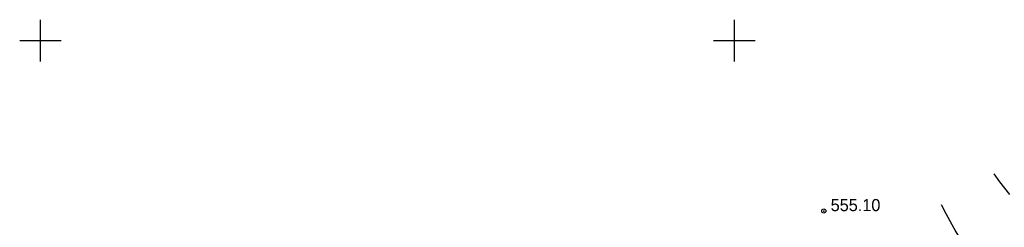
# Model space of a CAD drawing. Extents: x 0 to 370488, y 0 to 4202825.
# Tile 159 of 256: x 360048 to 360119, y 4200887 to 4200902. Entities that reach past the tile are written whole.
import ezdxf

# ---------------------------------------------------------------- set-up
doc = ezdxf.new("R2010")
doc.units = 0
doc.header["$LTSCALE"] = 0.5
doc.header["$MEASUREMENT"] = 0
doc.header["$PDMODE"] = 32
doc.header["$PDSIZE"] = 0.3
doc.linetypes.add('CONTI', pattern=[0])
for name, color, linetype in [('(004) Точки рельефа', 7, 'Continuous'), ('GORIZDEFAULT', 32, 'CONTI'), ('PI_TTDEFAULT', 5, 'CONTI'), ('SETKR', 2, 'CONTI')]:
    doc.layers.add(name, color=color, linetype=linetype)
doc.layers.add('(032) Горизонтали утолщенные', color=32, linetype='Continuous', lineweight=30)
doc.styles.add('D-431', font='txt')

# ---------------------------------------------------------------- blocks, each defined once
blk = doc.blocks.new('BL_333')
at = {"color": 0}
for p, q in [((0, -1.5), (0, 1.5)), ((-1.5, 0), (1.5, 0))]:
    blk.add_line(p, q, dxfattribs=at)

msp = doc.modelspace()

# ---------------------------------------------------------------- linework, layer by layer
at = {"layer": '(032) Горизонтали утолщенные', "color": 32}
msp.add_polyline3d([(360114.9, 4200888.202, 556), (360115.23, 4200887.57, 556), (360115.96, 4200886.25, 556), (360116.7, 4200884.99, 556), (360117.45, 4200883.81, 556), (360118.22, 4200882.72, 556), (360118.99, 4200881.74, 556), (360119.79, 4200880.84, 556)], dxfattribs=at)
at = {"layer": 'GORIZDEFAULT', "color": 32}
msp.add_polyline3d([(360118.703, 4200890.417, 556.5), (360119.11, 4200889.84, 556.5), (360119.82, 4200888.93, 556.5)], dxfattribs=at)
at = {"layer": 'PI_TTDEFAULT', "color": 5}
msp.add_point((360106.44, 4200887.74, 555.1), dxfattribs=at)

# ---------------------------------------------------------------- block references
at = {"layer": 'SETKR', "color": 92}
for p in [(360050, 4200900), (360100, 4200900)]:
    msp.add_blockref('BL_333', p, dxfattribs=at)

# ---------------------------------------------------------------- texts
at = {"layer": '(004) Точки рельефа', "style": 'D-431'}
msp.add_text('555.10', height=0.875, dxfattribs=at).set_placement((360106.94, 4200887.73))

doc.saveas('drawing.dxf')
